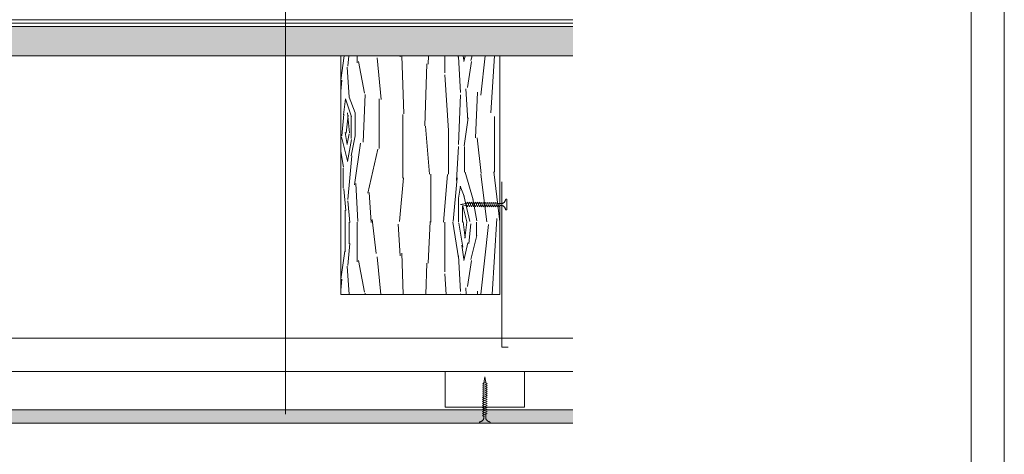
# Model space of a CAD drawing. Header units: millimetres. Extents: x -64926 to -56983, y 29477 to 31827.
# Tile 5 of 12: x -63933 to -63191, y 30525 to 30852. Entities that reach past the tile are written whole.
import ezdxf
from ezdxf.xclip import XClip

# ---------------------------------------------------------------- set-up
doc = ezdxf.new("R2010")
doc.units = ezdxf.units.MM
doc.header["$MEASUREMENT"] = 0
doc.header["$XCLIPFRAME"] = 0
doc.linetypes.add('DASHED', pattern=[19.05, 12.7, -6.35])
for name, color, linetype in [('POHLED ZÁPADNÍ_1__K EXPEDICI', 7, 'Continuous'), ('POHLED ZÁPADNÍ_1_DEK_Kotvení', 7, 'Continuous'), ('POHLED ZÁPADNÍ_1_DEK_KÓTY', 7, 'Continuous'), ('POHLED ZÁPADNÍ_1_DEK_Plechy', 7, 'Continuous'), ('POHLED ZÁPADNÍ_1_DEK_POPIS', 7, 'Continuous'), ('POHLED ZÁPADNÍ_1_DEK_SLABA', 7, 'Continuous'), ('POHLED ZÁPADNÍ_1_DEK_Textilie', 7, 'Continuous'), ('POHLED ZÁPADNÍ_1_DEK_ŠRAFY', 7, 'Continuous')]:
    doc.layers.add(name, color=color, linetype=linetype)
doc.linetypes.add('IZOLACE', pattern='A,0,[1,Detail č.10 Stropní KCE NAD 2.NP1.Shx,S=7.93651e-07,R=0,X=0,Y=0],-0.4001,0', length=0.4001)
doc.linetypes.add('TEXTILIE', pattern='A,0,[4,Detail č.10 Stropní KCE NAD 2.NP1.Shx,S=0.016,R=0,X=0,Y=0],-0.016,0', length=0.016)

# ---------------------------------------------------------------- blocks, each defined once
blk = doc.blocks.new('Kresba_1_1', base_point=(-67651.92, 29799.86))
at = {"layer": 'POHLED ZÁPADNÍ_1_DEK_ŠRAFY', "linetype": 'Continuous', "lineweight": 18}
blk.add_hatch(color=3, dxfattribs=at).paths.add_polyline_path([(-63516.17, 30824.9), (-63516.17, 30846.9), (-64515.97, 30846.9), (-64515.97, 30824.9)])
h = blk.add_hatch(dxfattribs=at)
h.set_pattern_fill('WOOD8_0001', color=3, style=0, pattern_type=2)
h.set_pattern_definition([(79.6952, (-216837.255, 1345.212), (149.9992313, 900.0001441), [16.77045, -1660.2804]), (90, (-216834.25, 1361.71), (-150, 150), [16.5, -133.5]), (108.4349, (-216834.255, 1378.21), (-149.99976, 300.000065), [14.2302, -460.11135]), (262.875, (-216838.755, 1391.712), (149.9997423, 1050.000057), [12.09345, -1197.24525]), (264.8056, (-216840.255, 1379.712), (149.9992837, 1500.0001005), [16.5681, -1640.23605]), (284.0362, (-216841.755, 1363.212), (-149.999709, 450.000082), [18.55395, -599.9118]), (99.4623, (-216837.255, 1357.212), (-149.999721, 750.000116), [9.1242, -903.29025]), (83.6598, (-216838.755, 1366.212), (150.0002368, 1199.9999104), [13.5831, -1344.72465]), (275.7106, (-216837.255, 1379.712), (-150.0001972, 1349.9999135), [15.07485, -1492.40655]), (258.6901, (-216835.755, 1364.712), (149.999645, 600.000113), [7.6485, -757.20435]), (84.8056, (-216835.755, 1331.712), (149.9992837, 1500.0001005), [16.5681, -1640.23605]), (78.6901, (-216834.255, 1348.212), (149.999645, 600.000113), [15.297, -749.55585]), (90, (-216831.25, 1363.21), (-150, 150), [18, -132]), (110.556, (-216831.255, 1381.212), (-299.9993995, 750.0002767), [12.816, -1268.7846]), (93.8141, (-216835.755, 1393.212), (-150.0009186, 2099.9999012), [22.54995, -2232.44445]), (84.8056, (-216837.255, 1415.712), (149.9992837, 1500.0001005), [16.5681, -1640.23605]), (90, (-216835.75, 1432.21), (-150, 150), [16.5, -133.5]), (95.1944, (-216835.755, 1298.712), (-149.9992837, 1500.0001005), [16.5681, -1640.23605]), (84.8056, (-216837.255, 1315.212), (149.9992837, 1500.0001005), [16.5681, -1640.23605]), (90, (-216838.75, 1298.71), (-150, 150), [9, -141]), (95.1944, (-216838.755, 1307.712), (-149.9992837, 1500.0001005), [16.5681, -1640.23605]), (90, (-216840.25, 1324.21), (-150, 150), [15, -135]), (100.3048, (-216840.255, 1339.212), (-149.9992313, 900.0001441), [16.77045, -1660.2804]), (95.1944, (-216843.255, 1355.712), (-149.9992837, 1500.0001005), [16.5681, -1640.23605]), (84.8056, (-216844.755, 1372.212), (149.9992837, 1500.0001005), [16.5681, -1640.23605]), (84.8056, (-216843.255, 1388.712), (149.9992837, 1500.0001005), [16.5681, -1640.23605]), (81.8699, (-216841.755, 1405.212), (149.9999034, 899.9999665), [21.21315, -1039.4469]), (90, (-216838.75, 1426.21), (-150, 150), [22.5, -127.5]), (77.4712, (-216748.755, 1420.212), (149.9999405, 750.000048), [13.82925, -1369.10235]), (84.2894, (-216745.755, 1433.712), (150.0001972, 1349.9999135), [15.07485, -1492.40655]), (98.1301, (-216748.755, 1420.212), (-149.9999034, 899.9999665), [10.60665, -1050.05355]), (99.4623, (-216750.255, 1430.712), (-149.999721, 750.000116), [18.24825, -894.16605]), (90, (-216753.25, 1298.71), (-150, 150), [18, -132]), (80.5377, (-216753.255, 1316.712), (149.999721, 750.000116), [9.1242, -903.29025]), (291.8014, (-216751.755, 1325.712), (-149.9999866, 450.000041), [8.0778, -799.69695]), (282.9946, (-216748.755, 1318.212), (-299.9996366, 1350.0001152), [20.01255, -1981.23705]), (82.875, (-216748.755, 1436.712), (149.9997423, 1050.000057), [12.09345, -1197.24525]), (97.125, (-216748.755, 1436.712), (-149.9997423, 1050.000057), [12.09345, -1197.24525]), (90, (-216750.25, 1298.71), (-150, 150), [12, -138]), (284.0362, (-216750.255, 1310.712), (-149.999709, 450.000082), [12.3693, -606.0966]), (86.6335, (-216754.755, 1331.712), (150.0016445, 2399.9998983), [25.5441, -2528.86395]), (87.7094, (-216753.255, 1357.212), (149.99936297, 3600.00001938), [37.53, -3715.4688]), (93.1798, (-216751.755, 1394.712), (-149.99865635, 2550.0000754), [27.0417, -2677.12185]), (99.4623, (-216753.255, 1421.712), (-149.999721, 750.000116), [27.37245, -885.042]), (100.3048, (-216739.755, 1298.712), (-149.9992313, 900.0001441), [16.77045, -1660.2804]), (105.9454, (-216742.755, 1315.212), (-149.9999834, 600.000019), [21.8403, -1070.1762]), (90, (-216748.75, 1336.21), (-150, 150), [19.5, -130.5]), (81.8699, (-216748.755, 1355.712), (149.9999034, 899.9999665), [21.21315, -1039.4469]), (93.5763, (-216745.755, 1376.712), (-149.9986076, 2250.00009815), [24.0468, -2380.63605]), (81.2538, (-216747.255, 1400.712), (150.0006296, 1049.99990045), [19.72935, -1953.21255]), (75.9638, (-216744.255, 1420.212), (149.999709, 450.000082), [18.55395, -599.9118]), (90, (-216739.75, 1438.21), (-150, 150), [10.5, -139.5]), (264.8056, (-216754.755, 1331.712), (149.9992837, 1500.0001005), [33.13605, -1623.6681]), (85.2364, (-216763.755, 1298.712), (149.9987299, 1650.0001419), [36.1248, -1770.11445]), (90, (-216760.75, 1334.71), (-150, 150), [34.5, -115.5]), (94.0856, (-216760.755, 1369.212), (-149.99941985, 1950.00002235), [42.10695, -2063.24325]), (90, (-216763.75, 1411.21), (-150, 150), [37.5, -112.5]), (97.125, (-216732.255, 1298.712), (-149.9997423, 1050.000057), [36.2802, -1173.0585]), (96.3402, (-216736.755, 1334.712), (-150.0002368, 1199.9999104), [27.1662, -1331.14155]), (87.5104, (-216739.755, 1361.712), (150.0026798, 3299.99992196), [34.53255, -3418.7268]), (83.4802, (-216738.255, 1396.2123), (449.99992879, 3899.99996863), [52.8417, -5231.3328]), (93.0128, (-216829.755, 1298.712), (-150.00061573, 2700.00000175), [28.53945, -2825.40525]), (81.8699, (-216831.255, 1327.212), (149.9999034, 899.9999665), [31.8198, -1028.8404]), (87.6141, (-216826.755, 1358.712), (149.99741558, 3450.00007858), [36.0312, -3567.0924]), (100.6197, (-216825.255, 1394.712), (-300.00121247, 1649.9997607), [24.4182, -2417.4048]), (90, (-216829.75, 1418.71), (-150, 150), [30, -120]), (86.8202, (-216847.755, 1298.712), (149.99865635, 2550.0000754), [27.0417, -2677.12185]), (96.009, (-216846.255, 1325.712), (-149.99989762, 1499.99996264), [28.6575, -2837.08845]), (96.7098, (-216849.255, 1354.212), (-149.9990822, 1350.00014966), [25.6758, -2541.9105]), (84.2894, (-216852.255, 1379.712), (150.0001972, 1349.9999135), [30.1497, -1477.3317]), (77.9052, (-216849.255, 1409.712), (300.00101, 1349.99979024), [21.4767, -2126.19645]), (99.4623, (-216844.755, 1430.712), (-149.999721, 750.000116), [18.24825, -894.16605]), (93.8141, (-216819.255, 1298.712), (-150.0009186, 2099.9999012), [22.54995, -2232.44445]), (77.1957, (-216820.755, 1321.212), (450.00110815, 1949.99967703), [33.8415, -3350.3127]), (90, (-216813.25, 1354.21), (-150, 150), [37.5, -112.5]), (95.4403, (-216813.255, 1391.712), (-149.9990057, 1650.00004683), [31.6425, -3132.61095]), (96.7098, (-216816.255, 1423.212), (-149.9990822, 1350.00014966), [25.6758, -2541.9105]), (90, (-216858.25, 1298.71), (-150, 150), [25.5, -124.5]), (98.1301, (-216858.255, 1324.212), (-149.9999034, 899.9999665), [42.42645, -1018.23375]), (87.6141, (-216864.255, 1366.212), (149.99741558, 3450.00007858), [36.0312, -3567.0924]), (84.4725, (-216862.755, 1402.2123), (299.99780695, 3150.00025791), [46.7172, -4625.00625]), (96.8428, (-216721.755, 1298.712), (-300.0011997, 2549.99990482), [37.7691, -3739.13445]), (90, (-216726.25, 1336.21), (-150, 150), [42, -108]), (86.3478, (-216726.2548, 1378.2123), (299.99809478, 4650.00014133), [70.6434, -6993.70365]), (90, (-216774.25, 1298.71), (-150, 150), [36, -114]), (94.7636, (-216774.255, 1334.712), (-149.9987299, 1650.0001419), [36.1248, -1770.11445]), (88.1524, (-216777.255, 1370.7123), (149.99915097, 4500.00006965), [46.52415, -4605.8946]), (87.2737, (-216775.755, 1417.212), (149.99940266, 3000.00004425), [31.5357, -3122.0337]), (84.8056, (-216798.255, 1298.712), (149.9992837, 1500.0001005), [33.13605, -1623.6681]), (90, (-216795.25, 1331.71), (-150, 150), [48, -102]), (91.9092, (-216795.255, 1379.7123), (-150.00363616, 4349.99985474), [45.02505, -4457.47425]), (93.5763, (-216796.755, 1424.712), (-149.9986076, 2250.00009815), [24.0468, -2380.63605])])
h.paths.add_polyline_path([(-63691.17, 30644.9), (-63571.17, 30644.9), (-63571.17, 30824.9), (-63691.17, 30824.9)])
h = blk.add_hatch(dxfattribs=at)
h.set_pattern_fill('AR_CONC_0001', color=3, style=0, pattern_type=2)
h.set_pattern_definition([(267.916494, (-272597.4, -22301.141), (18.1324107, 11.7377886), [2.25, -24.75]), (212.916494, (-272597.4, -22301.14), (-17.1507982, 15.2443618), [1.8, -19.8]), (318.367894, (-272598.911, -22302.12), (0.9816336, 26.9821494), [1.9122057, -21.0342634]), (264.100694, (-272593.713, -22305.875), (28.310029, 15.7576094), [3.375, -37.125]), (314.552094, (-272596.072, -22307.188), (4.162641, 40.2855113), [2.8683086, -31.55139]), (209.100694, (-272593.713, -22305.875), (4.1626095, 40.2855145), [2.7, -29.7]), (238.916494, (-272597.002, -22306.535), (21.5495566, 1.475334), [2.25, -24.75]), (183.916494, (-272597.002, -22306.535), (-7.6098129, 21.6478912), [1.8, -19.8]), (289.367894, (-272598.797, -22306.658), (13.9397616, 23.1232142), [1.9122057, -21.0342634]), (255.4164944, (-272597.4, -22301.141), (-5.84923148, 8.1028423), [0, -19.56, 0, -20.1, 0, -19.875]), (225.4164944, (-272597.4, -22301.141), (-1.04500223, 14.1844116), [0, -11.46, 0, -19.11, 0, -7.575]), (185.4164944, (-272592.1225, -22297.03), (13.0498985, 9.30740316), [0, -7.5, 0, -23.4, 0, -31.05]), (175.4164944, (-272589.756, -22295.186), (11.9569208, 13.12045915), [0, -9.75, 0, -15.54, 0, -22.05])])
h.paths.add_polyline_path([(-63516.17, 30548.05), (-63516.17, 30558.05), (-64516.13, 30558.05), (-64516.13, 30548.05)])
at = {"layer": 'POHLED ZÁPADNÍ_1__K EXPEDICI', "color": 3, "linetype": 'Continuous', "lineweight": 18, "flags": 128}
blk.add_lwpolyline([(-63190.85, 31826.86), (-63190.85, 29726.86), (-64675.85, 29726.86), (-64675.85, 31826.86)], dxfattribs=at)
at = {"layer": 'POHLED ZÁPADNÍ_1_DEK_Kotvení', "color": 41, "linetype": 'DASHED', "lineweight": 18}
for p, q in [((-63601.04, 30712.81), (-63596.8, 30713.56)), ((-63601.04, 30712.81), (-63596.11, 30711.95)), ((-63595.73, 30711.06), (-63596.8, 30713.56)), ((-63596.39, 30713.5), (-63595.73, 30714.56)), ((-63596.12, 30711.97), (-63596.11, 30711.97)), ((-63596.11, 30711.97), (-63596.12, 30711.97)), ((-63596.12, 30711.97), (-63596.11, 30711.97)), ((-63596.11, 30711.97), (-63596.12, 30711.97)), ((-63596.12, 30711.97), (-63596.12, 30711.97)), ((-63596.12, 30711.96), (-63596.11, 30711.96)), ((-63596.11, 30711.95), (-63596.12, 30711.95)), ((-63596.12, 30711.95), (-63596.11, 30711.95)), ((-63596.11, 30711.94), (-63596.12, 30711.94)), ((-63596.12, 30711.94), (-63596.12, 30711.93)), ((-63596.12, 30711.94), (-63596.12, 30711.94)), ((-63596.12, 30711.94), (-63596.11, 30711.94)), ((-63596.11, 30711.94), (-63596.12, 30711.94)), ((-63596.12, 30711.94), (-63596.11, 30711.94)), ((-63596.12, 30711.94), (-63596.12, 30711.94)), ((-63596.12, 30711.93), (-63596.12, 30711.93)), ((-63596.12, 30711.93), (-63596.11, 30711.93)), ((-63596.11, 30711.96), (-63596.11, 30711.97)), ((-63596.11, 30711.96), (-63596.11, 30711.96)), ((-63596.11, 30711.96), (-63596.11, 30711.96)), ((-63596.11, 30711.96), (-63596.11, 30711.96)), ((-63596.11, 30711.96), (-63596.11, 30711.96)), ((-63596.11, 30711.96), (-63596.11, 30711.96)), ((-63596.11, 30711.96), (-63596.11, 30711.96)), ((-63596.11, 30711.94), (-63596.11, 30711.95)), ((-63596.11, 30711.95), (-63596.11, 30711.95)), ((-63596.11, 30711.95), (-63596.11, 30711.95)), ((-63596.11, 30711.95), (-63596.11, 30711.95)), ((-63596.11, 30711.95), (-63596.11, 30711.95)), ((-63596.11, 30711.95), (-63596.11, 30711.95)), ((-63596.11, 30711.95), (-63596.11, 30711.95)), ((-63596.11, 30711.93), (-63596.11, 30711.94)), ((-63596.11, 30711.94), (-63596.11, 30711.94)), ((-63596.11, 30711.93), (-63596.11, 30711.93)), ((-63596.11, 30711.93), (-63596.11, 30711.93)), ((-63594.23, 30711.06), (-63595.73, 30714.56)), ((-63595.73, 30711.06), (-63595.07, 30712.13)), ((-63594.89, 30713.5), (-63594.23, 30714.56)), ((-63592.73, 30711.06), (-63594.23, 30714.56)), ((-63594.23, 30711.06), (-63593.57, 30712.13)), ((-63593.39, 30713.5), (-63592.73, 30714.56)), ((-63591.23, 30711.06), (-63592.73, 30714.56)), ((-63592.73, 30711.06), (-63592.07, 30712.13)), ((-63591.89, 30713.5), (-63591.23, 30714.56)), ((-63589.73, 30711.06), (-63591.23, 30714.56)), ((-63591.23, 30711.06), (-63590.57, 30712.13)), ((-63590.39, 30713.5), (-63589.73, 30714.56)), ((-63588.23, 30711.06), (-63589.73, 30714.56)), ((-63589.73, 30711.06), (-63589.07, 30712.13)), ((-63588.89, 30713.5), (-63588.23, 30714.56)), ((-63586.73, 30711.06), (-63588.23, 30714.56)), ((-63588.23, 30711.06), (-63587.57, 30712.13)), ((-63587.39, 30713.5), (-63586.73, 30714.56)), ((-63585.23, 30711.06), (-63586.73, 30714.56)), ((-63586.73, 30711.06), (-63586.07, 30712.13)), ((-63586.73, 30711.06), (-63586.07, 30712.13)), ((-63585.89, 30713.5), (-63585.23, 30714.56)), ((-63583.73, 30711.06), (-63585.23, 30714.56)), ((-63585.23, 30711.06), (-63584.57, 30712.13)), ((-63584.39, 30713.5), (-63583.73, 30714.56)), ((-63582.23, 30711.06), (-63583.73, 30714.56)), ((-63583.73, 30711.06), (-63583.07, 30712.13)), ((-63582.89, 30713.5), (-63582.23, 30714.56)), ((-63580.73, 30711.06), (-63582.23, 30714.56)), ((-63582.23, 30711.06), (-63581.57, 30712.13)), ((-63581.39, 30713.5), (-63580.73, 30714.56)), ((-63579.23, 30711.06), (-63580.73, 30714.56)), ((-63580.73, 30711.06), (-63580.07, 30712.13)), ((-63579.89, 30713.5), (-63579.23, 30714.56)), ((-63577.73, 30711.06), (-63579.23, 30714.56)), ((-63579.23, 30711.06), (-63578.57, 30712.13)), ((-63578.39, 30713.5), (-63577.73, 30714.56)), ((-63576.23, 30711.06), (-63577.73, 30714.56)), ((-63577.73, 30711.06), (-63577.07, 30712.13)), ((-63576.89, 30713.5), (-63576.23, 30714.56)), ((-63574.73, 30711.06), (-63576.23, 30714.56)), ((-63576.23, 30711.06), (-63575.57, 30712.13)), ((-63575.39, 30713.5), (-63574.73, 30714.56)), ((-63573.23, 30711.06), (-63574.73, 30714.56)), ((-63574.73, 30711.06), (-63574.07, 30712.13)), ((-63573.89, 30713.5), (-63573.23, 30714.56)), ((-63571.73, 30711.06), (-63573.23, 30714.56)), ((-63573.23, 30711.06), (-63572.57, 30712.13)), ((-63569.41, 30713.62), (-63572.81, 30713.56)), ((-63572.8, 30713.58), (-63572.81, 30713.58)), ((-63572.81, 30713.58), (-63572.81, 30713.58)), ((-63572.81, 30713.58), (-63572.81, 30713.58)), ((-63572.81, 30713.58), (-63572.81, 30713.58)), ((-63572.81, 30713.58), (-63572.81, 30713.58)), ((-63572.81, 30713.58), (-63572.81, 30713.58)), ((-63572.8, 30713.55), (-63572.81, 30713.56)), ((-63572.81, 30713.56), (-63572.8, 30713.55)), ((-63572.81, 30713.56), (-63572.81, 30713.55)), ((-63572.8, 30713.56), (-63572.81, 30713.56)), ((-63572.81, 30713.56), (-63572.8, 30713.56)), ((-63572.81, 30713.55), (-63572.81, 30713.55)), ((-63572.81, 30713.55), (-63572.81, 30713.55)), ((-63572.81, 30713.55), (-63572.81, 30713.55)), ((-63572.81, 30713.55), (-63572.8, 30713.55)), ((-63572.8, 30713.58), (-63572.8, 30713.58)), ((-63572.8, 30713.58), (-63572.8, 30713.58)), ((-63572.8, 30713.57), (-63572.8, 30713.58)), ((-63572.8, 30713.56), (-63572.8, 30713.57)), ((-63572.8, 30713.57), (-63572.8, 30713.57)), ((-63572.8, 30713.57), (-63572.8, 30713.57)), ((-63572.8, 30713.56), (-63572.8, 30713.57)), ((-63572.8, 30713.57), (-63572.8, 30713.57)), ((-63572.8, 30713.57), (-63572.8, 30713.57)), ((-63572.8, 30713.57), (-63572.8, 30713.57)), ((-63572.8, 30713.57), (-63572.8, 30713.57)), ((-63572.8, 30713.55), (-63572.8, 30713.56)), ((-63572.8, 30713.56), (-63572.8, 30713.56)), ((-63572.8, 30713.56), (-63572.8, 30713.56)), ((-63572.8, 30713.55), (-63572.8, 30713.55)), ((-63572.8, 30713.55), (-63572.8, 30713.55)), ((-63572.8, 30713.55), (-63572.8, 30713.55)), ((-63571.73, 30711.06), (-63571.07, 30712.13)), ((-63571.08, 30712.15), (-63571.08, 30712.14)), ((-63571.08, 30712.14), (-63571.08, 30712.15)), ((-63571.08, 30712.15), (-63571.08, 30712.15)), ((-63571.08, 30712.15), (-63571.08, 30712.15)), ((-63571.08, 30712.15), (-63571.08, 30712.14)), ((-63571.08, 30712.14), (-63571.07, 30712.14)), ((-63571.07, 30712.12), (-63571.08, 30712.13)), ((-63571.08, 30712.13), (-63571.07, 30712.12)), ((-63571.07, 30712.12), (-63571.08, 30712.12)), ((-63571.08, 30712.12), (-63571.07, 30712.12)), ((-63571.07, 30712.12), (-63571.08, 30712.12)), ((-63571.08, 30712.12), (-63571.07, 30712.11)), ((-63571.07, 30712.11), (-63571.08, 30712.11)), ((-63571.08, 30712.11), (-63571.07, 30712.11)), ((-63571.08, 30712.11), (-63571.07, 30712.11)), ((-63571.08, 30712.11), (-63571.08, 30712.11)), ((-63571.08, 30712.11), (-63571.08, 30712.11)), ((-63571.07, 30712.11), (-63571.08, 30712.11)), ((-63571.07, 30712.14), (-63571.07, 30712.14)), ((-63571.07, 30712.14), (-63571.07, 30712.14)), ((-63571.07, 30712.14), (-63571.07, 30712.14)), ((-63571.07, 30712.14), (-63571.07, 30712.14)), ((-63571.07, 30712.14), (-63571.07, 30712.13)), ((-63571.07, 30712.14), (-63571.07, 30712.14)), ((-63571.07, 30712.13), (-63571.07, 30712.13)), ((-63571.07, 30712.13), (-63571.07, 30712.13)), ((-63571.07, 30712.13), (-63571.07, 30712.13)), ((-63571.07, 30712.13), (-63571.07, 30712.13)), ((-63571.07, 30712.13), (-63571.07, 30712.13)), ((-63571.07, 30712.13), (-63571.07, 30712.13)), ((-63571.07, 30712.13), (-63571.07, 30712.13)), ((-63571.07, 30712.13), (-63571.07, 30712.12)), ((-63571.07, 30712.13), (-63569.41, 30712.01)), ((-63571.07, 30712.12), (-63571.07, 30712.12)), ((-63571.07, 30712.11), (-63571.07, 30712.11)), ((-63571.07, 30712.11), (-63571.07, 30712.11)), ((-63566.04, 30716.81), (-63566.56, 30716.81)), ((-63566.04, 30708.81), (-63566.04, 30716.81)), ((-63566.04, 30708.81), (-63566.56, 30708.81)), ((-63584.35, 30577.74), (-63581.85, 30578.81)), ((-63584.35, 30577.74), (-63583.29, 30577.08)), ((-63584.35, 30576.24), (-63580.85, 30577.74)), ((-63584.35, 30574.74), (-63580.85, 30576.24)), ((-63584.35, 30576.24), (-63583.29, 30575.58)), ((-63583.47, 30578.12), (-63583.48, 30578.12)), ((-63583.48, 30578.12), (-63583.48, 30578.12)), ((-63583.48, 30578.12), (-63583.48, 30578.11)), ((-63583.48, 30578.11), (-63583.48, 30578.12)), ((-63583.48, 30578.12), (-63583.48, 30578.11)), ((-63583.47, 30578.12), (-63583.48, 30578.12)), ((-63583.48, 30578.12), (-63583.48, 30578.12)), ((-63583.48, 30578.12), (-63583.47, 30578.12)), ((-63583.48, 30578.11), (-63583.48, 30578.11)), ((-63583.47, 30578.11), (-63583.47, 30578.12)), ((-63583.47, 30578.12), (-63583.47, 30578.11)), ((-63583.47, 30578.12), (-63583.47, 30578.12)), ((-63583.47, 30578.11), (-63583.47, 30578.11)), ((-63583.47, 30578.11), (-63583.46, 30578.11)), ((-63582.6, 30583.05), (-63583.46, 30578.12)), ((-63583.46, 30578.11), (-63583.46, 30578.12)), ((-63583.46, 30578.12), (-63583.46, 30578.12)), ((-63583.46, 30578.12), (-63583.46, 30578.12)), ((-63583.46, 30578.12), (-63583.46, 30578.11)), ((-63583.46, 30578.11), (-63583.46, 30578.12)), ((-63583.46, 30578.11), (-63583.46, 30578.12)), ((-63583.46, 30578.12), (-63583.46, 30578.11)), ((-63583.45, 30578.11), (-63583.46, 30578.12)), ((-63583.46, 30578.12), (-63583.45, 30578.12)), ((-63583.46, 30578.11), (-63583.46, 30578.11)), ((-63583.45, 30578.11), (-63583.45, 30578.12)), ((-63583.45, 30578.12), (-63583.45, 30578.11)), ((-63583.45, 30578.12), (-63583.45, 30578.11)), ((-63583.45, 30578.12), (-63583.45, 30578.11)), ((-63583.45, 30578.11), (-63583.45, 30578.12)), ((-63583.45, 30578.11), (-63583.45, 30578.11)), ((-63583.44, 30578.12), (-63583.44, 30578.12)), ((-63583.44, 30578.12), (-63583.44, 30578.12)), ((-63583.44, 30578.12), (-63583.44, 30578.12)), ((-63583.44, 30578.12), (-63583.44, 30578.12)), ((-63583.44, 30578.12), (-63583.44, 30578.12)), ((-63582.6, 30583.05), (-63581.85, 30578.81)), ((-63581.92, 30578.4), (-63580.85, 30577.74)), ((-63581.92, 30576.9), (-63580.85, 30576.24)), ((-63584.35, 30573.24), (-63580.85, 30574.74)), ((-63584.35, 30574.74), (-63583.29, 30574.08)), ((-63584.35, 30573.24), (-63583.29, 30572.58)), ((-63584.35, 30571.74), (-63580.85, 30573.24)), ((-63584.35, 30570.24), (-63580.85, 30571.74)), ((-63584.35, 30571.74), (-63583.29, 30571.08)), ((-63584.35, 30568.74), (-63580.85, 30570.24)), ((-63584.35, 30570.24), (-63583.29, 30569.58)), ((-63584.35, 30567.24), (-63580.85, 30568.74)), ((-63584.35, 30568.74), (-63583.29, 30568.08)), ((-63584.35, 30568.74), (-63583.29, 30568.08)), ((-63581.92, 30575.4), (-63580.85, 30574.74)), ((-63581.92, 30573.9), (-63580.85, 30573.24)), ((-63581.92, 30572.4), (-63580.85, 30571.74)), ((-63581.92, 30570.9), (-63580.85, 30570.24)), ((-63581.92, 30569.4), (-63580.85, 30568.74)), ((-63584.35, 30567.24), (-63583.29, 30566.58)), ((-63584.35, 30565.74), (-63580.85, 30567.24)), ((-63584.35, 30564.24), (-63580.85, 30565.74)), ((-63584.35, 30565.74), (-63583.29, 30565.08)), ((-63584.35, 30564.24), (-63583.29, 30563.58)), ((-63584.35, 30562.74), (-63580.85, 30564.24)), ((-63584.35, 30561.24), (-63580.85, 30562.74)), ((-63584.35, 30562.74), (-63583.29, 30562.08)), ((-63581.92, 30567.9), (-63580.85, 30567.24)), ((-63581.92, 30566.4), (-63580.85, 30565.74)), ((-63581.92, 30564.9), (-63580.85, 30564.24)), ((-63581.92, 30563.4), (-63580.85, 30562.74)), ((-63581.92, 30561.9), (-63580.85, 30561.24)), ((-63584.35, 30559.74), (-63580.85, 30561.24)), ((-63584.35, 30561.24), (-63583.29, 30560.58)), ((-63584.35, 30558.24), (-63580.85, 30559.74)), ((-63584.35, 30559.74), (-63583.29, 30559.08)), ((-63584.35, 30558.24), (-63583.29, 30557.58)), ((-63584.35, 30556.74), (-63580.85, 30558.24)), ((-63584.35, 30556.74), (-63583.29, 30556.08)), ((-63584.35, 30555.24), (-63580.85, 30556.74)), ((-63584.35, 30555.24), (-63583.29, 30554.58)), ((-63584.35, 30553.74), (-63580.85, 30555.24)), ((-63581.92, 30560.4), (-63580.85, 30559.74)), ((-63581.92, 30558.9), (-63580.85, 30558.24)), ((-63581.92, 30557.4), (-63580.85, 30556.74)), ((-63581.92, 30555.9), (-63580.85, 30555.24)), ((-63581.86, 30554.82), (-63581.87, 30554.82)), ((-63581.87, 30554.81), (-63581.86, 30554.81)), ((-63581.86, 30554.82), (-63581.86, 30554.82)), ((-63581.86, 30554.82), (-63581.86, 30554.82)), ((-63581.86, 30554.82), (-63581.86, 30554.81)), ((-63581.86, 30554.81), (-63581.86, 30554.82)), ((-63581.86, 30554.82), (-63581.86, 30554.81)), ((-63581.86, 30554.82), (-63581.86, 30554.82)), ((-63581.86, 30554.81), (-63581.86, 30554.81)), ((-63581.86, 30554.81), (-63581.86, 30554.81)), ((-63581.86, 30554.81), (-63581.86, 30554.81)), ((-63581.86, 30554.81), (-63581.85, 30554.81)), ((-63581.85, 30554.81), (-63581.85, 30554.82)), ((-63581.85, 30554.82), (-63581.85, 30554.81)), ((-63581.8, 30551.42), (-63581.85, 30554.82)), ((-63581.85, 30554.81), (-63581.84, 30554.81)), ((-63581.84, 30554.81), (-63581.85, 30554.81)), ((-63581.85, 30554.81), (-63581.85, 30554.81)), ((-63581.85, 30554.81), (-63581.85, 30554.81)), ((-63581.85, 30554.81), (-63581.85, 30554.81)), ((-63581.85, 30554.81), (-63581.85, 30554.81)), ((-63581.85, 30554.81), (-63581.84, 30554.81)), ((-63581.84, 30554.81), (-63581.84, 30554.81)), ((-63581.84, 30554.81), (-63581.84, 30554.81)), ((-63581.84, 30554.81), (-63581.84, 30554.81)), ((-63581.84, 30554.81), (-63581.83, 30554.81)), ((-63581.83, 30554.82), (-63581.83, 30554.82)), ((-63581.83, 30554.82), (-63581.83, 30554.82)), ((-63581.83, 30554.82), (-63581.83, 30554.82)), ((-63581.83, 30554.82), (-63581.83, 30554.82)), ((-63581.83, 30554.82), (-63581.83, 30554.82)), ((-63581.83, 30554.81), (-63581.83, 30554.81)), ((-63581.83, 30554.81), (-63581.83, 30554.81)), ((-63586.6, 30548.05), (-63586.6, 30548.57)), ((-63586.6, 30548.05), (-63578.6, 30548.05)), ((-63584.35, 30553.74), (-63583.29, 30553.08)), ((-63583.29, 30553.08), (-63583.41, 30551.42)), ((-63583.29, 30553.08), (-63583.3, 30553.08)), ((-63583.3, 30553.08), (-63583.3, 30553.07)), ((-63583.3, 30553.07), (-63583.29, 30553.08)), ((-63583.29, 30553.08), (-63583.3, 30553.08)), ((-63583.3, 30553.08), (-63583.3, 30553.08)), ((-63583.3, 30553.08), (-63583.3, 30553.07)), ((-63583.3, 30553.07), (-63583.3, 30553.08)), ((-63583.3, 30553.08), (-63583.3, 30553.07)), ((-63583.3, 30553.08), (-63583.3, 30553.07)), ((-63583.3, 30553.08), (-63583.3, 30553.08)), ((-63583.3, 30553.08), (-63583.3, 30553.08)), ((-63583.3, 30553.07), (-63583.3, 30553.08)), ((-63583.28, 30553.08), (-63583.29, 30553.07)), ((-63583.28, 30553.08), (-63583.29, 30553.08)), ((-63583.29, 30553.08), (-63583.29, 30553.08)), ((-63583.29, 30553.08), (-63583.29, 30553.07)), ((-63583.29, 30553.07), (-63583.29, 30553.07)), ((-63583.28, 30553.07), (-63583.28, 30553.08)), ((-63583.28, 30553.08), (-63583.28, 30553.08)), ((-63583.28, 30553.08), (-63583.28, 30553.07)), ((-63583.28, 30553.07), (-63583.28, 30553.08)), ((-63583.28, 30553.08), (-63583.28, 30553.08)), ((-63583.28, 30553.08), (-63583.28, 30553.07)), ((-63583.28, 30553.07), (-63583.28, 30553.08)), ((-63583.27, 30553.07), (-63583.28, 30553.07)), ((-63583.28, 30553.07), (-63583.28, 30553.07)), ((-63583.27, 30553.08), (-63583.27, 30553.09)), ((-63583.27, 30553.09), (-63583.27, 30553.08)), ((-63583.27, 30553.08), (-63583.27, 30553.08)), ((-63583.27, 30553.08), (-63583.27, 30553.08)), ((-63583.27, 30553.08), (-63583.27, 30553.08)), ((-63583.27, 30553.08), (-63583.27, 30553.08)), ((-63583.27, 30553.08), (-63583.27, 30553.07)), ((-63583.27, 30553.08), (-63583.27, 30553.07)), ((-63583.27, 30553.07), (-63583.27, 30553.08)), ((-63578.6, 30548.05), (-63578.6, 30548.57))]:
    blk.add_line(p, q, dxfattribs=at)
at = {"layer": 'POHLED ZÁPADNÍ_1_DEK_Kotvení', "color": 41, "linetype": 'Continuous', "lineweight": 18}
for p, q in [((-63596.11, 30711.95), (-63596.06, 30711.95)), ((-63596.11, 30711.95), (-63596.06, 30711.95)), ((-63572.8, 30713.56), (-63572.75, 30713.56)), ((-63572.8, 30713.56), (-63572.75, 30713.56)), ((-63571.07, 30712.13), (-63571.02, 30712.13)), ((-63571.07, 30712.13), (-63571.02, 30712.13)), ((-63583.46, 30578.12), (-63583.41, 30578.12)), ((-63583.46, 30578.12), (-63583.41, 30578.12)), ((-63581.85, 30554.81), (-63581.8, 30554.81)), ((-63581.85, 30554.81), (-63581.8, 30554.81)), ((-63583.29, 30553.08), (-63583.24, 30553.08)), ((-63583.29, 30553.08), (-63583.24, 30553.08))]:
    blk.add_line(p, q, dxfattribs=at)
at = {"layer": 'POHLED ZÁPADNÍ_1_DEK_Kotvení', "color": 41, "linetype": 'DASHED', "lineweight": 18}
for centre in [(-63596.12, 30711.97), (-63572.81, 30713.58), (-63571.08, 30712.14), (-63583.44, 30578.12), (-63581.83, 30554.82), (-63583.27, 30553.08)]:
    blk.add_circle(centre, 0.00125, dxfattribs=at)
for centre, radius, start, end in [((-63570.29, 30716.75), 3.25, 285.68682, 353.31598), ((-63570.29, 30708.87), 3.25, 6.68402, 74.31318), ((-63566.56, 30716.31), 0.5, 90, 173.31598), ((-63566.56, 30709.31), 0.5, 186.68402, 270), ((-63586.1, 30548.57), 0.5, 96.68402, 180), ((-63586.54, 30552.3), 3.25, 276.68402, 344.31318), ((-63578.66, 30552.3), 3.25, 195.68682, 263.31598), ((-63579.1, 30548.57), 0.5, 0, 83.31598)]:
    blk.add_arc(centre, radius, start, end, dxfattribs=at)
for p in [(-63596.11, 30711.96), (-63572.8, 30713.57), (-63571.07, 30712.14), (-63583.45, 30578.11), (-63581.84, 30554.81), (-63583.28, 30553.07)]:
    blk.add_point(p, dxfattribs=at)
at = {"layer": 'POHLED ZÁPADNÍ_1_DEK_KÓTY', "color": 6, "linetype": 'Continuous', "lineweight": 18}
blk.add_line((-63732.81, 31181.1), (-63732.81, 30554.9), dxfattribs=at)
at = {"layer": 'POHLED ZÁPADNÍ_1_DEK_Plechy', "color": 5, "linetype": 'Continuous', "lineweight": 18}
for p, q in [((-63516.17, 30612.08), (-64516.13, 30612.08)), ((-63516.17, 30587.07), (-64516.13, 30587.06))]:
    blk.add_line(p, q, dxfattribs=at)
at = {"layer": 'POHLED ZÁPADNÍ_1_DEK_Plechy', "color": 5, "linetype": 'Continuous', "lineweight": 18, "flags": 128}
for points in [[(-63569.87, 30729.92), (-63569.87, 30605.34), (-63564.87, 30605.34)], [(-63602.6, 30587.06), (-63612.6, 30587.06), (-63612.6, 30560.06), (-63552.6, 30560.06), (-63552.6, 30587.06), (-63562.6, 30587.06)]]:
    blk.add_lwpolyline(points, dxfattribs=at)
at = {"layer": 'POHLED ZÁPADNÍ_1_DEK_POPIS', "color": 6, "linetype": 'Continuous', "lineweight": 18, "flags": 128}
blk.add_lwpolyline([(-64650.85, 31801.86), (-63215.85, 31801.86), (-63215.85, 29751.86), (-64650.85, 29751.86)], close=True, dxfattribs=at)
at = {"layer": 'POHLED ZÁPADNÍ_1_DEK_SLABA', "color": 153, "linetype": 'Continuous', "lineweight": 18}
for p, q in [((-64515.97, 30852.13), (-63516.17, 30852.13)), ((-64515.97, 30852.13), (-63516.17, 30852.13)), ((-64515.97, 30846.9), (-63516.17, 30846.9)), ((-64515.97, 30846.9), (-63516.17, 30846.9)), ((-64515.97, 30846.9), (-63516.17, 30846.9)), ((-64515.97, 30824.9), (-63516.17, 30824.9)), ((-63516.17, 30558.05), (-64516.13, 30558.05)), ((-63516.17, 30548.05), (-64516.13, 30548.05))]:
    blk.add_line(p, q, dxfattribs=at)
at = {"layer": 'POHLED ZÁPADNÍ_1_DEK_SLABA', "color": 153, "linetype": 'Continuous', "lineweight": 18, "flags": 128}
blk.add_lwpolyline([(-63691.17, 30824.9), (-63571.17, 30824.9), (-63571.17, 30644.9), (-63691.17, 30644.9)], close=True, dxfattribs=at)
at = {"layer": 'POHLED ZÁPADNÍ_1_DEK_Textilie', "color": 1, "linetype": 'TEXTILIE', "lineweight": 18}
blk.add_line((-63516.17, 30849.63), (-64515.97, 30849.63), dxfattribs=at)
at = {"layer": 'POHLED ZÁPADNÍ_1_DEK_ŠRAFY', "color": 3, "linetype": 'IZOLACE', "lineweight": 18}
blk.add_line((-63516.34, 30587.07), (-64516.13, 30587.06), dxfattribs=at)

msp = doc.modelspace()

# ---------------------------------------------------------------- block references
at = {"color": 9, "linetype": 'Continuous', "lineweight": 13}
ref = msp.add_blockref('Kresba_1_1', (-67651.92, 29799.86), dxfattribs=at)
XClip(ref).set_block_clipping_path([(-64925.8549088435, 29476.8584006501), (-63064.1054108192, 31826.8584006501)])

doc.saveas('drawing.dxf')
